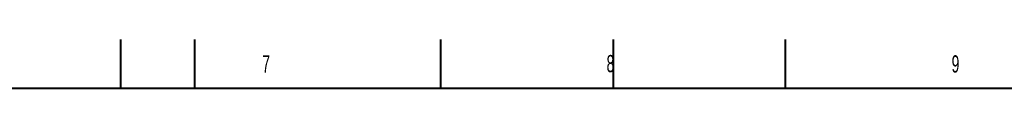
# Model space of a CAD drawing. Header units: millimetres. Extents: x 0 to 841, y 0 to 594.
# Tile 16 of 19: x 405 to 605, y 584 to 594. Entities that reach past the tile are written whole.
import ezdxf

# ---------------------------------------------------------------- set-up
doc = ezdxf.new("R2010")
doc.units = ezdxf.units.MM
doc.styles.add('SLDTEXTSTYLE0', font='TXT', dxfattribs={"width": 0.605})

msp = doc.modelspace()

# ---------------------------------------------------------------- linework, layer by layer
at = {"color": 7, "linetype": 'Continuous', "lineweight": 40}
for p, q in [((425.5, 584), (425.5, 594)), ((440.5, 584), (440.5, 594)), ((490.5, 584), (490.5, 594)), ((525.5, 594), (525.5, 584)), ((560.5, 584), (560.5, 594)), ((831, 584), (20, 584))]:
    msp.add_line(p, q, dxfattribs=at)

# ---------------------------------------------------------------- texts
at = {"color": 7, "linetype": 'Continuous', "lineweight": 0, "char_height": 3.5, "attachment_point": 1, "style": 'SLDTEXTSTYLE0'}
for s, insert in [('7', (454.21, 590.77)), ('8', (524.16, 590.83)), ('9', (594.24, 590.76))]:
    msp.add_mtext(s, dxfattribs=dict(at, insert=insert))

doc.saveas('drawing.dxf')
